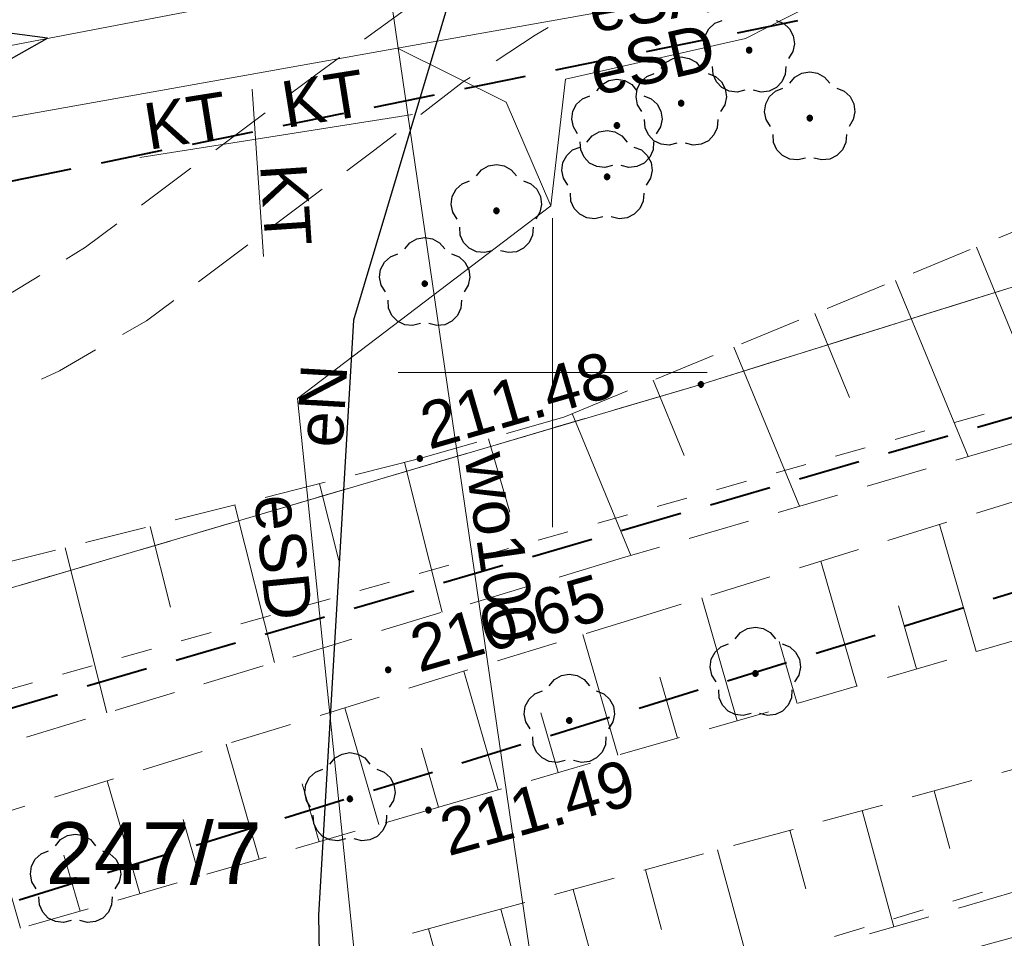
# Model space of a CAD drawing. Header units: metres. Extents: x 7419414 to 7419803, y 5549484 to 5549731.
# Tile 29 of 102: x 7419491 to 7419507, y 5549641 to 5549656. Entities that reach past the tile are written whole.
import ezdxf
from ezdxf.enums import TextEntityAlignment as Align

# ---------------------------------------------------------------- set-up
doc = ezdxf.new("R2010")
doc.units = ezdxf.units.M
doc.header["$MEASUREMENT"] = 0
doc.layers.get('0').update_dxf_attribs({"color": 250})
for name, color, linetype, lineweight in [('EGDE', 7, 'Continuous', 13), ('EGDE_O', 7, 'Continuous', 13), ('EGKK', 82, 'Continuous', 13), ('EGUG', 96, 'Continuous', 13), ('KTCR02', 18, 'Continuous', 13), ('LINIE ROZGRANICZAJĄCE MPZP', 212, 'Continuous', 0), ('OTRK', 7, 'Continuous', 13), ('OTRS_O', 7, 'Continuous', 13), ('pomiar słupy', 250, 'Continuous', 0), ('SUEP', 1, 'Continuous', 13), ('SUEP_O', 1, 'Continuous', 13), ('SULL', 7, 'Continuous', 13), ('SULL_O', 7, 'Continuous', 13), ('SULO', 7, 'Continuous', 30), ('SUWP', 5, 'Continuous', 13), ('SUWP_O', 5, 'Continuous', 13), ('UEEPA_512', 250, 'Continuous', 0)]:
    doc.layers.add(name, color=color, linetype=linetype, lineweight=lineweight)
doc.styles.add('Arial', font='arial.ttf')

msp = doc.modelspace()

# ---------------------------------------------------------------- hatches: boundary and pattern name
at = {"linetype": 'Continuous'}
for points in [[(7419503.18, 5549655.175), (7419503.166, 5549655.177), (7419503.154, 5549655.184), (7419503.144, 5549655.194), (7419503.137, 5549655.206), (7419503.135, 5549655.22), (7419503.137, 5549655.234), (7419503.144, 5549655.246), (7419503.154, 5549655.256), (7419503.166, 5549655.263), (7419503.18, 5549655.265), (7419503.194, 5549655.263), (7419503.206, 5549655.256), (7419503.216, 5549655.246), (7419503.223, 5549655.234), (7419503.225, 5549655.22), (7419503.223, 5549655.206), (7419503.216, 5549655.194), (7419503.206, 5549655.184), (7419503.194, 5549655.177)], [(7419502.08, 5549654.315), (7419502.066, 5549654.317), (7419502.054, 5549654.324), (7419502.044, 5549654.334), (7419502.037, 5549654.346), (7419502.035, 5549654.36), (7419502.037, 5549654.374), (7419502.044, 5549654.386), (7419502.054, 5549654.396), (7419502.066, 5549654.403), (7419502.08, 5549654.405), (7419502.094, 5549654.403), (7419502.106, 5549654.396), (7419502.116, 5549654.386), (7419502.123, 5549654.374), (7419502.125, 5549654.36), (7419502.123, 5549654.346), (7419502.116, 5549654.334), (7419502.106, 5549654.324), (7419502.094, 5549654.317)], [(7419504.16, 5549654.075), (7419504.146, 5549654.077), (7419504.134, 5549654.084), (7419504.124, 5549654.094), (7419504.117, 5549654.106), (7419504.115, 5549654.12), (7419504.117, 5549654.134), (7419504.124, 5549654.146), (7419504.134, 5549654.156), (7419504.146, 5549654.163), (7419504.16, 5549654.165), (7419504.174, 5549654.163), (7419504.186, 5549654.156), (7419504.196, 5549654.146), (7419504.203, 5549654.134), (7419504.205, 5549654.12), (7419504.203, 5549654.106), (7419504.196, 5549654.094), (7419504.186, 5549654.084), (7419504.174, 5549654.077)], [(7419501.04, 5549653.955), (7419501.026, 5549653.957), (7419501.014, 5549653.964), (7419501.004, 5549653.974), (7419500.997, 5549653.986), (7419500.995, 5549654), (7419500.997, 5549654.014), (7419501.004, 5549654.026), (7419501.014, 5549654.036), (7419501.026, 5549654.043), (7419501.04, 5549654.045), (7419501.054, 5549654.043), (7419501.066, 5549654.036), (7419501.076, 5549654.026), (7419501.083, 5549654.014), (7419501.085, 5549654), (7419501.083, 5549653.986), (7419501.076, 5549653.974), (7419501.066, 5549653.964), (7419501.054, 5549653.957)], [(7419500.88, 5549653.125), (7419500.866, 5549653.127), (7419500.854, 5549653.134), (7419500.844, 5549653.144), (7419500.837, 5549653.156), (7419500.835, 5549653.17), (7419500.837, 5549653.184), (7419500.844, 5549653.196), (7419500.854, 5549653.206), (7419500.866, 5549653.213), (7419500.88, 5549653.215), (7419500.894, 5549653.213), (7419500.906, 5549653.206), (7419500.916, 5549653.196), (7419500.923, 5549653.184), (7419500.925, 5549653.17), (7419500.923, 5549653.156), (7419500.916, 5549653.144), (7419500.906, 5549653.134), (7419500.894, 5549653.127)], [(7419499.09, 5549652.575), (7419499.076, 5549652.577), (7419499.064, 5549652.584), (7419499.054, 5549652.594), (7419499.047, 5549652.606), (7419499.045, 5549652.62), (7419499.047, 5549652.634), (7419499.054, 5549652.646), (7419499.064, 5549652.656), (7419499.076, 5549652.663), (7419499.09, 5549652.665), (7419499.104, 5549652.663), (7419499.116, 5549652.656), (7419499.126, 5549652.646), (7419499.133, 5549652.634), (7419499.135, 5549652.62), (7419499.133, 5549652.606), (7419499.126, 5549652.594), (7419499.116, 5549652.584), (7419499.104, 5549652.577)], [(7419497.93, 5549651.395), (7419497.916, 5549651.397), (7419497.904, 5549651.404), (7419497.894, 5549651.414), (7419497.887, 5549651.426), (7419497.885, 5549651.44), (7419497.887, 5549651.454), (7419497.894, 5549651.466), (7419497.904, 5549651.476), (7419497.916, 5549651.483), (7419497.93, 5549651.485), (7419497.944, 5549651.483), (7419497.956, 5549651.476), (7419497.966, 5549651.466), (7419497.973, 5549651.454), (7419497.975, 5549651.44), (7419497.973, 5549651.426), (7419497.966, 5549651.414), (7419497.956, 5549651.404), (7419497.944, 5549651.397)], [(7419502.4, 5549649.765), (7419502.386, 5549649.767), (7419502.374, 5549649.774), (7419502.364, 5549649.784), (7419502.357, 5549649.796), (7419502.355, 5549649.81), (7419502.357, 5549649.824), (7419502.364, 5549649.836), (7419502.374, 5549649.846), (7419502.386, 5549649.853), (7419502.4, 5549649.855), (7419502.414, 5549649.853), (7419502.426, 5549649.846), (7419502.436, 5549649.836), (7419502.443, 5549649.824), (7419502.445, 5549649.81), (7419502.443, 5549649.796), (7419502.436, 5549649.784), (7419502.426, 5549649.774), (7419502.414, 5549649.767)], [(7419497.85, 5549648.565), (7419497.838, 5549648.567), (7419497.827, 5549648.571), (7419497.818, 5549648.578), (7419497.811, 5549648.587), (7419497.807, 5549648.598), (7419497.805, 5549648.61), (7419497.807, 5549648.622), (7419497.811, 5549648.632), (7419497.818, 5549648.642), (7419497.827, 5549648.649), (7419497.838, 5549648.653), (7419497.85, 5549648.655), (7419497.862, 5549648.653), (7419497.872, 5549648.649), (7419497.882, 5549648.642), (7419497.889, 5549648.632), (7419497.893, 5549648.622), (7419497.895, 5549648.61), (7419497.893, 5549648.598), (7419497.889, 5549648.587), (7419497.882, 5549648.578), (7419497.872, 5549648.571), (7419497.862, 5549648.567)], [(7419497.34, 5549645.145), (7419497.328, 5549645.147), (7419497.318, 5549645.151), (7419497.308, 5549645.158), (7419497.301, 5549645.168), (7419497.297, 5549645.178), (7419497.295, 5549645.19), (7419497.297, 5549645.202), (7419497.301, 5549645.213), (7419497.308, 5549645.222), (7419497.318, 5549645.229), (7419497.328, 5549645.233), (7419497.34, 5549645.235), (7419497.352, 5549645.233), (7419497.363, 5549645.229), (7419497.372, 5549645.222), (7419497.379, 5549645.213), (7419497.383, 5549645.202), (7419497.385, 5549645.19), (7419497.383, 5549645.178), (7419497.379, 5549645.168), (7419497.372, 5549645.158), (7419497.363, 5549645.151), (7419497.352, 5549645.147)], [(7419503.28, 5549645.085), (7419503.266, 5549645.087), (7419503.254, 5549645.094), (7419503.244, 5549645.104), (7419503.237, 5549645.116), (7419503.235, 5549645.13), (7419503.237, 5549645.144), (7419503.244, 5549645.156), (7419503.254, 5549645.166), (7419503.266, 5549645.173), (7419503.28, 5549645.175), (7419503.294, 5549645.173), (7419503.306, 5549645.166), (7419503.316, 5549645.156), (7419503.323, 5549645.144), (7419503.325, 5549645.13), (7419503.323, 5549645.116), (7419503.316, 5549645.104), (7419503.306, 5549645.094), (7419503.294, 5549645.087)], [(7419500.27, 5549644.325), (7419500.256, 5549644.327), (7419500.244, 5549644.334), (7419500.234, 5549644.344), (7419500.227, 5549644.356), (7419500.225, 5549644.37), (7419500.227, 5549644.384), (7419500.234, 5549644.396), (7419500.244, 5549644.406), (7419500.256, 5549644.413), (7419500.27, 5549644.415), (7419500.284, 5549644.413), (7419500.296, 5549644.406), (7419500.306, 5549644.396), (7419500.313, 5549644.384), (7419500.315, 5549644.37), (7419500.313, 5549644.356), (7419500.306, 5549644.344), (7419500.296, 5549644.334), (7419500.284, 5549644.327)], [(7419496.72, 5549643.055), (7419496.706, 5549643.057), (7419496.694, 5549643.064), (7419496.684, 5549643.074), (7419496.677, 5549643.086), (7419496.675, 5549643.1), (7419496.677, 5549643.114), (7419496.684, 5549643.126), (7419496.694, 5549643.136), (7419496.706, 5549643.143), (7419496.72, 5549643.145), (7419496.734, 5549643.143), (7419496.746, 5549643.136), (7419496.756, 5549643.126), (7419496.763, 5549643.114), (7419496.765, 5549643.1), (7419496.763, 5549643.086), (7419496.756, 5549643.074), (7419496.746, 5549643.064), (7419496.734, 5549643.057)], [(7419497.99, 5549642.875), (7419497.978, 5549642.877), (7419497.967, 5549642.881), (7419497.958, 5549642.888), (7419497.951, 5549642.897), (7419497.947, 5549642.908), (7419497.945, 5549642.92), (7419497.947, 5549642.932), (7419497.951, 5549642.942), (7419497.958, 5549642.952), (7419497.967, 5549642.959), (7419497.978, 5549642.963), (7419497.99, 5549642.965), (7419498.002, 5549642.963), (7419498.012, 5549642.959), (7419498.022, 5549642.952), (7419498.029, 5549642.942), (7419498.033, 5549642.932), (7419498.035, 5549642.92), (7419498.033, 5549642.908), (7419498.029, 5549642.897), (7419498.022, 5549642.888), (7419498.012, 5549642.881), (7419498.002, 5549642.877)], [(7419492.28, 5549641.735), (7419492.266, 5549641.737), (7419492.254, 5549641.744), (7419492.244, 5549641.754), (7419492.237, 5549641.766), (7419492.235, 5549641.78), (7419492.237, 5549641.794), (7419492.244, 5549641.806), (7419492.254, 5549641.816), (7419492.266, 5549641.823), (7419492.28, 5549641.825), (7419492.294, 5549641.823), (7419492.306, 5549641.816), (7419492.316, 5549641.806), (7419492.323, 5549641.794), (7419492.325, 5549641.78), (7419492.323, 5549641.766), (7419492.316, 5549641.754), (7419492.306, 5549641.744), (7419492.294, 5549641.737)]]:
    msp.add_hatch(color=0, dxfattribs=at).paths.add_polyline_path(points)

# ---------------------------------------------------------------- linework, layer by layer
at = {"color": 0, "linetype": 'Continuous', "flags": 128}
for points in [[(7419490.448, 5549654.638), (7419491.828, 5549655.411), (7419490.26, 5549655.62)], [(7419502.544, 5549655.086), (7419502.475, 5549655.196), (7419502.449, 5549655.323), (7419502.467, 5549655.452), (7419502.528, 5549655.567), (7419502.624, 5549655.654), (7419502.744, 5549655.702)], [(7419503.616, 5549655.702), (7419503.736, 5549655.654), (7419503.832, 5549655.567), (7419503.893, 5549655.452), (7419503.911, 5549655.323), (7419503.885, 5549655.196), (7419503.816, 5549655.086)], [(7419501.756, 5549654.923), (7419501.839, 5549655.023), (7419501.952, 5549655.087), (7419502.08, 5549655.11), (7419502.208, 5549655.087), (7419502.321, 5549655.023), (7419502.404, 5549654.923)], [(7419503.111, 5549654.574), (7419502.985, 5549654.542), (7419502.856, 5549654.556), (7419502.739, 5549654.613), (7419502.649, 5549654.707), (7419502.596, 5549654.825), (7419502.587, 5549654.955)], [(7419503.773, 5549654.955), (7419503.764, 5549654.825), (7419503.711, 5549654.707), (7419503.621, 5549654.613), (7419503.504, 5549654.556), (7419503.375, 5549654.542), (7419503.249, 5549654.574)], [(7419501.444, 5549654.226), (7419501.375, 5549654.336), (7419501.349, 5549654.463), (7419501.367, 5549654.592), (7419501.428, 5549654.707), (7419501.524, 5549654.794), (7419501.644, 5549654.842)], [(7419502.516, 5549654.842), (7419502.636, 5549654.794), (7419502.732, 5549654.707), (7419502.793, 5549654.592), (7419502.811, 5549654.463), (7419502.785, 5549654.336), (7419502.716, 5549654.226)], [(7419503.836, 5549654.683), (7419503.919, 5549654.783), (7419504.032, 5549654.847), (7419504.16, 5549654.87), (7419504.288, 5549654.847), (7419504.401, 5549654.783), (7419504.484, 5549654.683)], [(7419500.716, 5549654.563), (7419500.799, 5549654.663), (7419500.912, 5549654.727), (7419501.04, 5549654.75), (7419501.168, 5549654.727), (7419501.281, 5549654.663), (7419501.364, 5549654.563)], [(7419500.404, 5549653.866), (7419500.335, 5549653.976), (7419500.309, 5549654.103), (7419500.327, 5549654.232), (7419500.388, 5549654.347), (7419500.484, 5549654.434), (7419500.604, 5549654.482)], [(7419501.476, 5549654.482), (7419501.596, 5549654.434), (7419501.692, 5549654.347), (7419501.753, 5549654.232), (7419501.771, 5549654.103), (7419501.745, 5549653.976), (7419501.676, 5549653.866)], [(7419503.524, 5549653.986), (7419503.455, 5549654.096), (7419503.429, 5549654.223), (7419503.447, 5549654.352), (7419503.508, 5549654.467), (7419503.604, 5549654.554), (7419503.724, 5549654.602)], [(7419504.596, 5549654.602), (7419504.716, 5549654.554), (7419504.812, 5549654.467), (7419504.873, 5549654.352), (7419504.891, 5549654.223), (7419504.865, 5549654.096), (7419504.796, 5549653.986)], [(7419502.011, 5549653.714), (7419501.885, 5549653.682), (7419501.756, 5549653.696), (7419501.639, 5549653.753), (7419501.549, 5549653.847), (7419501.496, 5549653.965), (7419501.487, 5549654.095)], [(7419502.673, 5549654.095), (7419502.664, 5549653.965), (7419502.611, 5549653.847), (7419502.521, 5549653.753), (7419502.404, 5549653.696), (7419502.275, 5549653.682), (7419502.149, 5549653.714)], [(7419500.556, 5549653.733), (7419500.639, 5549653.833), (7419500.752, 5549653.897), (7419500.88, 5549653.92), (7419501.008, 5549653.897), (7419501.121, 5549653.833), (7419501.204, 5549653.733)], [(7419504.091, 5549653.474), (7419503.965, 5549653.442), (7419503.836, 5549653.456), (7419503.719, 5549653.513), (7419503.629, 5549653.607), (7419503.576, 5549653.725), (7419503.567, 5549653.855)], [(7419504.753, 5549653.855), (7419504.744, 5549653.725), (7419504.691, 5549653.607), (7419504.601, 5549653.513), (7419504.484, 5549653.456), (7419504.355, 5549653.442), (7419504.229, 5549653.474)], [(7419500.244, 5549653.036), (7419500.175, 5549653.146), (7419500.149, 5549653.273), (7419500.167, 5549653.402), (7419500.228, 5549653.517), (7419500.324, 5549653.604), (7419500.444, 5549653.652)], [(7419500.971, 5549653.354), (7419500.845, 5549653.322), (7419500.716, 5549653.336), (7419500.599, 5549653.393), (7419500.509, 5549653.487), (7419500.456, 5549653.605), (7419500.447, 5549653.735)], [(7419501.633, 5549653.735), (7419501.624, 5549653.605), (7419501.571, 5549653.487), (7419501.481, 5549653.393), (7419501.364, 5549653.336), (7419501.235, 5549653.322), (7419501.109, 5549653.354)], [(7419501.316, 5549653.652), (7419501.436, 5549653.604), (7419501.532, 5549653.517), (7419501.593, 5549653.402), (7419501.611, 5549653.273), (7419501.585, 5549653.146), (7419501.516, 5549653.036)], [(7419498.766, 5549653.183), (7419498.849, 5549653.283), (7419498.962, 5549653.347), (7419499.09, 5549653.37), (7419499.218, 5549653.347), (7419499.331, 5549653.283), (7419499.414, 5549653.183)], [(7419498.454, 5549652.486), (7419498.385, 5549652.596), (7419498.359, 5549652.723), (7419498.377, 5549652.852), (7419498.438, 5549652.967), (7419498.534, 5549653.054), (7419498.654, 5549653.102)], [(7419499.526, 5549653.102), (7419499.646, 5549653.054), (7419499.742, 5549652.967), (7419499.803, 5549652.852), (7419499.821, 5549652.723), (7419499.795, 5549652.596), (7419499.726, 5549652.486)], [(7419500.811, 5549652.524), (7419500.685, 5549652.492), (7419500.556, 5549652.506), (7419500.439, 5549652.563), (7419500.349, 5549652.657), (7419500.296, 5549652.775), (7419500.287, 5549652.905)], [(7419501.473, 5549652.905), (7419501.464, 5549652.775), (7419501.411, 5549652.657), (7419501.321, 5549652.563), (7419501.204, 5549652.506), (7419501.075, 5549652.492), (7419500.949, 5549652.524)], [(7419499.021, 5549651.974), (7419498.895, 5549651.942), (7419498.766, 5549651.956), (7419498.649, 5549652.013), (7419498.559, 5549652.107), (7419498.506, 5549652.225), (7419498.497, 5549652.355)], [(7419499.683, 5549652.355), (7419499.674, 5549652.225), (7419499.621, 5549652.107), (7419499.531, 5549652.013), (7419499.414, 5549651.956), (7419499.285, 5549651.942), (7419499.159, 5549651.974)], [(7419497.606, 5549652.003), (7419497.689, 5549652.103), (7419497.802, 5549652.167), (7419497.93, 5549652.19), (7419498.058, 5549652.167), (7419498.171, 5549652.103), (7419498.254, 5549652.003)], [(7419497.294, 5549651.306), (7419497.225, 5549651.416), (7419497.199, 5549651.543), (7419497.217, 5549651.672), (7419497.278, 5549651.787), (7419497.374, 5549651.874), (7419497.494, 5549651.922)], [(7419498.366, 5549651.922), (7419498.486, 5549651.874), (7419498.582, 5549651.787), (7419498.643, 5549651.672), (7419498.661, 5549651.543), (7419498.635, 5549651.416), (7419498.566, 5549651.306)], [(7419497.861, 5549650.794), (7419497.735, 5549650.762), (7419497.606, 5549650.776), (7419497.489, 5549650.833), (7419497.399, 5549650.927), (7419497.346, 5549651.045), (7419497.337, 5549651.175)], [(7419498.523, 5549651.175), (7419498.514, 5549651.045), (7419498.461, 5549650.927), (7419498.371, 5549650.833), (7419498.254, 5549650.776), (7419498.125, 5549650.762), (7419497.999, 5549650.794)], [(7419502.956, 5549645.693), (7419503.039, 5549645.793), (7419503.152, 5549645.857), (7419503.28, 5549645.88), (7419503.408, 5549645.857), (7419503.521, 5549645.793), (7419503.604, 5549645.693)], [(7419502.644, 5549644.996), (7419502.575, 5549645.106), (7419502.549, 5549645.233), (7419502.567, 5549645.362), (7419502.628, 5549645.477), (7419502.724, 5549645.564), (7419502.844, 5549645.612)], [(7419503.716, 5549645.612), (7419503.836, 5549645.564), (7419503.932, 5549645.477), (7419503.993, 5549645.362), (7419504.011, 5549645.233), (7419503.985, 5549645.106), (7419503.916, 5549644.996)], [(7419499.946, 5549644.933), (7419500.029, 5549645.033), (7419500.142, 5549645.097), (7419500.27, 5549645.12), (7419500.398, 5549645.097), (7419500.511, 5549645.033), (7419500.594, 5549644.933)], [(7419499.634, 5549644.236), (7419499.565, 5549644.346), (7419499.539, 5549644.473), (7419499.557, 5549644.602), (7419499.618, 5549644.717), (7419499.714, 5549644.804), (7419499.834, 5549644.852)], [(7419500.706, 5549644.852), (7419500.826, 5549644.804), (7419500.922, 5549644.717), (7419500.983, 5549644.602), (7419501.001, 5549644.473), (7419500.975, 5549644.346), (7419500.906, 5549644.236)], [(7419503.211, 5549644.484), (7419503.085, 5549644.452), (7419502.956, 5549644.466), (7419502.839, 5549644.523), (7419502.749, 5549644.617), (7419502.696, 5549644.735), (7419502.687, 5549644.865)], [(7419503.873, 5549644.865), (7419503.864, 5549644.735), (7419503.811, 5549644.617), (7419503.721, 5549644.523), (7419503.604, 5549644.466), (7419503.475, 5549644.452), (7419503.349, 5549644.484)], [(7419500.201, 5549643.724), (7419500.075, 5549643.692), (7419499.946, 5549643.706), (7419499.829, 5549643.763), (7419499.739, 5549643.857), (7419499.686, 5549643.975), (7419499.677, 5549644.105)], [(7419500.863, 5549644.105), (7419500.854, 5549643.975), (7419500.801, 5549643.857), (7419500.711, 5549643.763), (7419500.594, 5549643.706), (7419500.465, 5549643.692), (7419500.339, 5549643.724)], [(7419496.396, 5549643.663), (7419496.479, 5549643.763), (7419496.592, 5549643.827), (7419496.72, 5549643.85), (7419496.848, 5549643.827), (7419496.961, 5549643.763), (7419497.044, 5549643.663)], [(7419496.084, 5549642.966), (7419496.015, 5549643.076), (7419495.989, 5549643.203), (7419496.007, 5549643.332), (7419496.068, 5549643.447), (7419496.164, 5549643.534), (7419496.284, 5549643.582)], [(7419497.156, 5549643.582), (7419497.276, 5549643.534), (7419497.372, 5549643.447), (7419497.433, 5549643.332), (7419497.451, 5549643.203), (7419497.425, 5549643.076), (7419497.356, 5549642.966)], [(7419496.651, 5549642.454), (7419496.525, 5549642.422), (7419496.396, 5549642.436), (7419496.279, 5549642.493), (7419496.189, 5549642.587), (7419496.136, 5549642.705), (7419496.127, 5549642.835)], [(7419497.313, 5549642.835), (7419497.304, 5549642.705), (7419497.251, 5549642.587), (7419497.161, 5549642.493), (7419497.044, 5549642.436), (7419496.915, 5549642.422), (7419496.789, 5549642.454)], [(7419491.956, 5549642.343), (7419492.039, 5549642.443), (7419492.152, 5549642.507), (7419492.28, 5549642.53), (7419492.408, 5549642.507), (7419492.521, 5549642.443), (7419492.604, 5549642.343)], [(7419491.644, 5549641.646), (7419491.575, 5549641.756), (7419491.549, 5549641.883), (7419491.567, 5549642.012), (7419491.628, 5549642.127), (7419491.724, 5549642.214), (7419491.844, 5549642.262)], [(7419492.716, 5549642.262), (7419492.836, 5549642.214), (7419492.932, 5549642.127), (7419492.993, 5549642.012), (7419493.011, 5549641.883), (7419492.985, 5549641.756), (7419492.916, 5549641.646)], [(7419492.211, 5549641.134), (7419492.085, 5549641.102), (7419491.956, 5549641.116), (7419491.839, 5549641.173), (7419491.749, 5549641.267), (7419491.696, 5549641.385), (7419491.687, 5549641.515)], [(7419492.873, 5549641.515), (7419492.864, 5549641.385), (7419492.811, 5549641.267), (7419492.721, 5549641.173), (7419492.604, 5549641.116), (7419492.475, 5549641.102), (7419492.349, 5549641.134)]]:
    msp.add_lwpolyline(points, dxfattribs=at)
for points in [[(7419503.18, 5549655.175), (7419503.194, 5549655.177), (7419503.206, 5549655.184), (7419503.216, 5549655.194), (7419503.223, 5549655.206), (7419503.225, 5549655.22), (7419503.223, 5549655.234), (7419503.216, 5549655.246), (7419503.206, 5549655.256), (7419503.194, 5549655.263), (7419503.18, 5549655.265), (7419503.166, 5549655.263), (7419503.154, 5549655.256), (7419503.144, 5549655.246), (7419503.137, 5549655.234), (7419503.135, 5549655.22), (7419503.137, 5549655.206), (7419503.144, 5549655.194), (7419503.154, 5549655.184), (7419503.166, 5549655.177), (7419503.18, 5549655.175)], [(7419502.08, 5549654.315), (7419502.094, 5549654.317), (7419502.106, 5549654.324), (7419502.116, 5549654.334), (7419502.123, 5549654.346), (7419502.125, 5549654.36), (7419502.123, 5549654.374), (7419502.116, 5549654.386), (7419502.106, 5549654.396), (7419502.094, 5549654.403), (7419502.08, 5549654.405), (7419502.066, 5549654.403), (7419502.054, 5549654.396), (7419502.044, 5549654.386), (7419502.037, 5549654.374), (7419502.035, 5549654.36), (7419502.037, 5549654.346), (7419502.044, 5549654.334), (7419502.054, 5549654.324), (7419502.066, 5549654.317), (7419502.08, 5549654.315)], [(7419504.16, 5549654.075), (7419504.174, 5549654.077), (7419504.186, 5549654.084), (7419504.196, 5549654.094), (7419504.203, 5549654.106), (7419504.205, 5549654.12), (7419504.203, 5549654.134), (7419504.196, 5549654.146), (7419504.186, 5549654.156), (7419504.174, 5549654.163), (7419504.16, 5549654.165), (7419504.146, 5549654.163), (7419504.134, 5549654.156), (7419504.124, 5549654.146), (7419504.117, 5549654.134), (7419504.115, 5549654.12), (7419504.117, 5549654.106), (7419504.124, 5549654.094), (7419504.134, 5549654.084), (7419504.146, 5549654.077), (7419504.16, 5549654.075)], [(7419501.04, 5549653.955), (7419501.054, 5549653.957), (7419501.066, 5549653.964), (7419501.076, 5549653.974), (7419501.083, 5549653.986), (7419501.085, 5549654), (7419501.083, 5549654.014), (7419501.076, 5549654.026), (7419501.066, 5549654.036), (7419501.054, 5549654.043), (7419501.04, 5549654.045), (7419501.026, 5549654.043), (7419501.014, 5549654.036), (7419501.004, 5549654.026), (7419500.997, 5549654.014), (7419500.995, 5549654), (7419500.997, 5549653.986), (7419501.004, 5549653.974), (7419501.014, 5549653.964), (7419501.026, 5549653.957), (7419501.04, 5549653.955)], [(7419500.88, 5549653.125), (7419500.894, 5549653.127), (7419500.906, 5549653.134), (7419500.916, 5549653.144), (7419500.923, 5549653.156), (7419500.925, 5549653.17), (7419500.923, 5549653.184), (7419500.916, 5549653.196), (7419500.906, 5549653.206), (7419500.894, 5549653.213), (7419500.88, 5549653.215), (7419500.866, 5549653.213), (7419500.854, 5549653.206), (7419500.844, 5549653.196), (7419500.837, 5549653.184), (7419500.835, 5549653.17), (7419500.837, 5549653.156), (7419500.844, 5549653.144), (7419500.854, 5549653.134), (7419500.866, 5549653.127), (7419500.88, 5549653.125)], [(7419499.09, 5549652.575), (7419499.104, 5549652.577), (7419499.116, 5549652.584), (7419499.126, 5549652.594), (7419499.133, 5549652.606), (7419499.135, 5549652.62), (7419499.133, 5549652.634), (7419499.126, 5549652.646), (7419499.116, 5549652.656), (7419499.104, 5549652.663), (7419499.09, 5549652.665), (7419499.076, 5549652.663), (7419499.064, 5549652.656), (7419499.054, 5549652.646), (7419499.047, 5549652.634), (7419499.045, 5549652.62), (7419499.047, 5549652.606), (7419499.054, 5549652.594), (7419499.064, 5549652.584), (7419499.076, 5549652.577), (7419499.09, 5549652.575)], [(7419497.93, 5549651.395), (7419497.944, 5549651.397), (7419497.956, 5549651.404), (7419497.966, 5549651.414), (7419497.973, 5549651.426), (7419497.975, 5549651.44), (7419497.973, 5549651.454), (7419497.966, 5549651.466), (7419497.956, 5549651.476), (7419497.944, 5549651.483), (7419497.93, 5549651.485), (7419497.916, 5549651.483), (7419497.904, 5549651.476), (7419497.894, 5549651.466), (7419497.887, 5549651.454), (7419497.885, 5549651.44), (7419497.887, 5549651.426), (7419497.894, 5549651.414), (7419497.904, 5549651.404), (7419497.916, 5549651.397), (7419497.93, 5549651.395)], [(7419502.4, 5549649.765), (7419502.414, 5549649.767), (7419502.426, 5549649.774), (7419502.436, 5549649.784), (7419502.443, 5549649.796), (7419502.445, 5549649.81), (7419502.443, 5549649.824), (7419502.436, 5549649.836), (7419502.426, 5549649.846), (7419502.414, 5549649.853), (7419502.4, 5549649.855), (7419502.386, 5549649.853), (7419502.374, 5549649.846), (7419502.364, 5549649.836), (7419502.357, 5549649.824), (7419502.355, 5549649.81), (7419502.357, 5549649.796), (7419502.364, 5549649.784), (7419502.374, 5549649.774), (7419502.386, 5549649.767), (7419502.4, 5549649.765)], [(7419497.805, 5549648.61), (7419497.807, 5549648.598), (7419497.811, 5549648.587), (7419497.818, 5549648.578), (7419497.827, 5549648.571), (7419497.838, 5549648.567), (7419497.85, 5549648.565), (7419497.862, 5549648.567), (7419497.872, 5549648.571), (7419497.882, 5549648.578), (7419497.889, 5549648.587), (7419497.893, 5549648.598), (7419497.895, 5549648.61), (7419497.893, 5549648.622), (7419497.889, 5549648.632), (7419497.882, 5549648.642), (7419497.872, 5549648.649), (7419497.862, 5549648.653), (7419497.85, 5549648.655), (7419497.838, 5549648.653), (7419497.827, 5549648.649), (7419497.818, 5549648.642), (7419497.811, 5549648.632), (7419497.807, 5549648.622), (7419497.805, 5549648.61)], [(7419497.295, 5549645.19), (7419497.297, 5549645.178), (7419497.301, 5549645.168), (7419497.308, 5549645.158), (7419497.318, 5549645.151), (7419497.328, 5549645.147), (7419497.34, 5549645.145), (7419497.352, 5549645.147), (7419497.363, 5549645.151), (7419497.372, 5549645.158), (7419497.379, 5549645.168), (7419497.383, 5549645.178), (7419497.385, 5549645.19), (7419497.383, 5549645.202), (7419497.379, 5549645.213), (7419497.372, 5549645.222), (7419497.363, 5549645.229), (7419497.352, 5549645.233), (7419497.34, 5549645.235), (7419497.328, 5549645.233), (7419497.318, 5549645.229), (7419497.308, 5549645.222), (7419497.301, 5549645.213), (7419497.297, 5549645.202), (7419497.295, 5549645.19)], [(7419503.28, 5549645.085), (7419503.294, 5549645.087), (7419503.306, 5549645.094), (7419503.316, 5549645.104), (7419503.323, 5549645.116), (7419503.325, 5549645.13), (7419503.323, 5549645.144), (7419503.316, 5549645.156), (7419503.306, 5549645.166), (7419503.294, 5549645.173), (7419503.28, 5549645.175), (7419503.266, 5549645.173), (7419503.254, 5549645.166), (7419503.244, 5549645.156), (7419503.237, 5549645.144), (7419503.235, 5549645.13), (7419503.237, 5549645.116), (7419503.244, 5549645.104), (7419503.254, 5549645.094), (7419503.266, 5549645.087), (7419503.28, 5549645.085)], [(7419500.27, 5549644.325), (7419500.284, 5549644.327), (7419500.296, 5549644.334), (7419500.306, 5549644.344), (7419500.313, 5549644.356), (7419500.315, 5549644.37), (7419500.313, 5549644.384), (7419500.306, 5549644.396), (7419500.296, 5549644.406), (7419500.284, 5549644.413), (7419500.27, 5549644.415), (7419500.256, 5549644.413), (7419500.244, 5549644.406), (7419500.234, 5549644.396), (7419500.227, 5549644.384), (7419500.225, 5549644.37), (7419500.227, 5549644.356), (7419500.234, 5549644.344), (7419500.244, 5549644.334), (7419500.256, 5549644.327), (7419500.27, 5549644.325)], [(7419496.72, 5549643.055), (7419496.734, 5549643.057), (7419496.746, 5549643.064), (7419496.756, 5549643.074), (7419496.763, 5549643.086), (7419496.765, 5549643.1), (7419496.763, 5549643.114), (7419496.756, 5549643.126), (7419496.746, 5549643.136), (7419496.734, 5549643.143), (7419496.72, 5549643.145), (7419496.706, 5549643.143), (7419496.694, 5549643.136), (7419496.684, 5549643.126), (7419496.677, 5549643.114), (7419496.675, 5549643.1), (7419496.677, 5549643.086), (7419496.684, 5549643.074), (7419496.694, 5549643.064), (7419496.706, 5549643.057), (7419496.72, 5549643.055)], [(7419497.945, 5549642.92), (7419497.947, 5549642.908), (7419497.951, 5549642.897), (7419497.958, 5549642.888), (7419497.967, 5549642.881), (7419497.978, 5549642.877), (7419497.99, 5549642.875), (7419498.002, 5549642.877), (7419498.012, 5549642.881), (7419498.022, 5549642.888), (7419498.029, 5549642.897), (7419498.033, 5549642.908), (7419498.035, 5549642.92), (7419498.033, 5549642.932), (7419498.029, 5549642.942), (7419498.022, 5549642.952), (7419498.012, 5549642.959), (7419498.002, 5549642.963), (7419497.99, 5549642.965), (7419497.978, 5549642.963), (7419497.967, 5549642.959), (7419497.958, 5549642.952), (7419497.951, 5549642.942), (7419497.947, 5549642.932), (7419497.945, 5549642.92)], [(7419492.28, 5549641.735), (7419492.294, 5549641.737), (7419492.306, 5549641.744), (7419492.316, 5549641.754), (7419492.323, 5549641.766), (7419492.325, 5549641.78), (7419492.323, 5549641.794), (7419492.316, 5549641.806), (7419492.306, 5549641.816), (7419492.294, 5549641.823), (7419492.28, 5549641.825), (7419492.266, 5549641.823), (7419492.254, 5549641.816), (7419492.244, 5549641.806), (7419492.237, 5549641.794), (7419492.235, 5549641.78), (7419492.237, 5549641.766), (7419492.244, 5549641.754), (7419492.254, 5549641.744), (7419492.266, 5549641.737), (7419492.28, 5549641.735)]]:
    msp.add_lwpolyline(points, close=True, dxfattribs=at)
at = {"layer": 'EGDE', "color": 250, "linetype": 'Continuous', "lineweight": 0, "flags": 128}
for points in [[(7419624.854, 5549673.89), (7419624.8, 5549673.88), (7419598.8, 5549667.39), (7419587.56, 5549665.21), (7419575.48, 5549664.19), (7419564.39, 5549662.19), (7419563.19, 5549661.96), (7419553.44, 5549661.25), (7419525.33, 5549656.97), (7419518.53, 5549654.85), (7419502.4, 5549649.81), (7419472.27, 5549640.92), (7419444.75, 5549635.91), (7419446.03, 5549630.99), (7419462.45, 5549628.77), (7419462.29, 5549628.43), (7419509.38, 5549641.39), (7419528.76, 5549648.51), (7419538.53, 5549652.48), (7419556.13, 5549655.93), (7419588.38, 5549660.2), (7419606.85, 5549663.64), (7419614.77, 5549665.7), (7419624.134, 5549667.767)], [(7419444.344, 5549641.521), (7419444.75, 5549635.91), (7419472.27, 5549640.92), (7419502.4, 5549649.81), (7419518.53, 5549654.85), (7419505.87, 5549656.71), (7419494.738, 5549662.264)]]:
    msp.add_lwpolyline(points, dxfattribs=at)
at = {"layer": 'EGKK', "color": 82, "linetype": 'Continuous', "lineweight": 13}
for p, q in [((7419507.363, 5549651.361), (7419505.931, 5549650.913)), ((7419505.454, 5549650.764), (7419504.022, 5549650.317)), ((7419503.545, 5549650.168), (7419502.4, 5549649.81)), ((7419502.4, 5549649.81), (7419501.002, 5549649.398)), ((7419500.523, 5549649.256), (7419499.084, 5549648.832)), ((7419498.605, 5549648.69), (7419497.166, 5549648.266)), ((7419496.686, 5549648.124), (7419495.248, 5549647.7)), ((7419494.768, 5549647.558), (7419493.33, 5549647.134)), ((7419492.85, 5549646.992), (7419491.411, 5549646.568))]:
    msp.add_line(p, q, dxfattribs=at)
at = {"layer": 'EGUG', "color": 96, "linetype": 'Continuous', "lineweight": 13}
for p, q in [((7419506.886, 5549651.212), (7419506.408, 5549651.062)), ((7419506.408, 5549651.062), (7419506.886, 5549651.212)), ((7419505.931, 5549650.913), (7419505.454, 5549650.764)), ((7419505.454, 5549650.764), (7419505.931, 5549650.913)), ((7419504.977, 5549650.615), (7419504.499, 5549650.466)), ((7419504.499, 5549650.466), (7419504.977, 5549650.615)), ((7419504.022, 5549650.317), (7419503.545, 5549650.168)), ((7419503.545, 5549650.168), (7419504.022, 5549650.317)), ((7419503.068, 5549650.019), (7419502.4, 5549649.81)), ((7419502.4, 5549649.81), (7419503.068, 5549650.019)), ((7419502.4, 5549649.81), (7419501.962, 5549649.681)), ((7419501.962, 5549649.681), (7419502.4, 5549649.81)), ((7419501.482, 5549649.539), (7419501.002, 5549649.398)), ((7419501.002, 5549649.398), (7419501.482, 5549649.539)), ((7419500.523, 5549649.256), (7419500.043, 5549649.115)), ((7419500.043, 5549649.115), (7419500.523, 5549649.256)), ((7419499.564, 5549648.973), (7419499.084, 5549648.832)), ((7419499.084, 5549648.832), (7419499.564, 5549648.973)), ((7419498.605, 5549648.69), (7419498.125, 5549648.549)), ((7419498.125, 5549648.549), (7419498.605, 5549648.69)), ((7419497.646, 5549648.407), (7419497.166, 5549648.266)), ((7419497.166, 5549648.266), (7419497.646, 5549648.407)), ((7419496.686, 5549648.124), (7419496.207, 5549647.983)), ((7419496.207, 5549647.983), (7419496.686, 5549648.124)), ((7419495.727, 5549647.841), (7419495.248, 5549647.7)), ((7419495.248, 5549647.7), (7419495.727, 5549647.841)), ((7419494.768, 5549647.558), (7419494.289, 5549647.417)), ((7419494.289, 5549647.417), (7419494.768, 5549647.558)), ((7419493.809, 5549647.275), (7419493.33, 5549647.134)), ((7419493.33, 5549647.134), (7419493.809, 5549647.275)), ((7419492.85, 5549646.992), (7419492.37, 5549646.851)), ((7419492.37, 5549646.851), (7419492.85, 5549646.992)), ((7419491.891, 5549646.709), (7419491.411, 5549646.568)), ((7419491.411, 5549646.568), (7419491.891, 5549646.709))]:
    msp.add_line(p, q, dxfattribs=at)
at = {"layer": 'KTCR02', "color": 250, "linetype": 'Continuous', "lineweight": 13}
for p, q in [((7419495.349, 5549654.206), (7419494.548, 5549653.607)), ((7419494.148, 5549653.308), (7419493.347, 5549652.709)), ((7419495.47, 5549652.369), (7419496.271, 5549652.969)), ((7419494.27, 5549651.469), (7419495.07, 5549652.069))]:
    msp.add_line(p, q, dxfattribs=at)
at = {"layer": 'KTCR02', "color": 250, "linetype": 'Continuous', "lineweight": 13, "flags": 128}
for points in [[(7419497.766, 5549655.983), (7419497.66, 5549655.91), (7419496.957, 5549655.396)], [(7419499.084, 5549655.049), (7419499.72, 5549655.46), (7419499.926, 5549655.587)], [(7419496.553, 5549655.1), (7419496.17, 5549654.82), (7419495.75, 5549654.505)], [(7419497.865, 5549654.176), (7419498.56, 5549654.71), (7419498.664, 5549654.777)], [(7419496.671, 5549653.268), (7419497.1, 5549653.59), (7419497.468, 5549653.872)], [(7419492.947, 5549652.409), (7419492.44, 5549652.03), (7419492.128, 5549651.837)], [(7419491.703, 5549651.574), (7419491.26, 5549651.3), (7419490.823, 5549651.102)], [(7419493.039, 5549650.616), (7419493.43, 5549650.84), (7419493.87, 5549651.17)], [(7419491.727, 5549649.892), (7419492.02, 5549650.03), (7419492.606, 5549650.367)]]:
    msp.add_lwpolyline(points, dxfattribs=at)
at = {"layer": 'LINIE ROZGRANICZAJĄCE MPZP', "color": 212, "linetype": 'Continuous', "lineweight": 40}
for p, q in [((7419503.964, 5549655.695), (7419502.984, 5549655.494)), ((7419502.494, 5549655.394), (7419501.514, 5549655.194)), ((7419501.024, 5549655.094), (7419500.044, 5549654.894)), ((7419499.555, 5549654.794), (7419498.575, 5549654.594)), ((7419498.085, 5549654.493), (7419497.105, 5549654.293)), ((7419496.615, 5549654.193), (7419495.636, 5549653.993)), ((7419495.146, 5549653.893), (7419494.166, 5549653.693)), ((7419493.676, 5549653.593), (7419492.696, 5549653.392)), ((7419492.206, 5549653.292), (7419491.227, 5549653.092)), ((7419507.834, 5549649.393), (7419506.873, 5549649.114)), ((7419506.393, 5549648.974), (7419505.433, 5549648.695)), ((7419504.953, 5549648.556), (7419503.993, 5549648.276)), ((7419503.513, 5549648.137), (7419502.553, 5549647.857)), ((7419502.072, 5549647.718), (7419501.112, 5549647.438)), ((7419500.632, 5549647.299), (7419499.672, 5549647.019)), ((7419499.192, 5549646.88), (7419498.232, 5549646.6)), ((7419507.13, 5549646.344), (7419508.085, 5549646.64)), ((7419497.752, 5549646.461), (7419496.791, 5549646.181)), ((7419505.697, 5549645.901), (7419506.652, 5549646.196)), ((7419496.311, 5549646.042), (7419495.351, 5549645.762)), ((7419504.264, 5549645.457), (7419505.219, 5549645.753)), ((7419494.871, 5549645.623), (7419493.911, 5549645.343)), ((7419493.431, 5549645.204), (7419492.47, 5549644.924)), ((7419502.831, 5549645.014), (7419503.786, 5549645.31)), ((7419491.99, 5549644.785), (7419491.03, 5549644.505)), ((7419501.398, 5549644.57), (7419502.353, 5549644.866)), ((7419499.965, 5549644.127), (7419500.92, 5549644.423)), ((7419498.532, 5549643.684), (7419499.487, 5549643.979)), ((7419497.099, 5549643.24), (7419498.054, 5549643.536)), ((7419495.666, 5549642.797), (7419496.621, 5549643.092)), ((7419494.233, 5549642.353), (7419495.188, 5549642.649)), ((7419492.8, 5549641.91), (7419493.755, 5549642.205)), ((7419491.367, 5549641.466), (7419492.322, 5549641.762))]:
    msp.add_line(p, q, dxfattribs=at)
at = {"layer": 'OTRK', "color": 250, "linetype": 'Continuous', "lineweight": 13}
for p, q in [((7419508.142, 5549652.563), (7419507.218, 5549652.182)), ((7419506.756, 5549651.992), (7419505.831, 5549651.61)), ((7419506.857, 5549652.033), (7419507.474, 5549650.537)), ((7419505.369, 5549651.42), (7419504.444, 5549651.038)), ((7419505.549, 5549651.494), (7419506.726, 5549648.64)), ((7419504.241, 5549650.955), (7419504.801, 5549649.597)), ((7419503.982, 5549650.848), (7419503.058, 5549650.467)), ((7419502.933, 5549650.415), (7419503.995, 5549647.84)), ((7419502.595, 5549650.276), (7419501.671, 5549649.895)), ((7419501.625, 5549649.876), (7419502.128, 5549648.658)), ((7419501.209, 5549649.704), (7419500.18, 5549649.28)), ((7419500.18, 5549649.28), (7419499.255, 5549649.014)), ((7419500.318, 5549649.337), (7419501.265, 5549647.04)), ((7419498.775, 5549648.876), (7419497.85, 5549648.61)), ((7419498.963, 5549648.93), (7419499.305, 5549647.742)), ((7419506.526, 5549648.582), (7419507.486, 5549648.863)), ((7419497.85, 5549648.61), (7419496.804, 5549648.347)), ((7419497.602, 5549648.548), (7419498.212, 5549646.123)), ((7419505.087, 5549648.16), (7419506.046, 5549648.441)), ((7419496.319, 5549648.225), (7419495.349, 5549647.981)), ((7419496.23, 5549648.202), (7419496.543, 5549646.959)), ((7419503.647, 5549647.738), (7419504.607, 5549648.019)), ((7419507.814, 5549648.02), (7419506.859, 5549647.725)), ((7419494.864, 5549647.859), (7419493.894, 5549647.615)), ((7419494.858, 5549647.857), (7419495.499, 5549645.308)), ((7419502.208, 5549647.316), (7419503.167, 5549647.597)), ((7419493.41, 5549647.493), (7419492.44, 5549647.249)), ((7419493.486, 5549647.512), (7419493.815, 5549646.206)), ((7419506.381, 5549647.578), (7419505.426, 5549647.283)), ((7419506.855, 5549645.484), (7419506.261, 5549647.541)), ((7419491.955, 5549647.127), (7419490.985, 5549646.883)), ((7419492.114, 5549647.167), (7419492.787, 5549644.493)), ((7419501.13, 5549647), (7419501.728, 5549647.175)), ((7419504.948, 5549647.136), (7419503.992, 5549646.841)), ((7419500.104, 5549646.692), (7419501.13, 5549647)), ((7419504.922, 5549644.925), (7419504.337, 5549646.947)), ((7419503.515, 5549646.693), (7419502.559, 5549646.398)), ((7419498.668, 5549646.26), (7419499.625, 5549646.548)), ((7419502.988, 5549644.366), (7419502.413, 5549646.354)), ((7419502.081, 5549646.251), (7419501.3, 5549646.01)), ((7419505.889, 5549645.205), (7419505.594, 5549646.224)), ((7419497.231, 5549645.829), (7419498.189, 5549646.116)), ((7419501.3, 5549646.01), (7419500.54, 5549645.776)), ((7419495.794, 5549645.397), (7419496.752, 5549645.685)), ((7419501.055, 5549643.806), (7419500.489, 5549645.761)), ((7419506.857, 5549645.485), (7419507.817, 5549645.763)), ((7419500.062, 5549645.629), (7419499.106, 5549645.335)), ((7419503.955, 5549644.645), (7419503.665, 5549645.648)), ((7419494.358, 5549644.965), (7419495.316, 5549645.253)), ((7419505.416, 5549645.068), (7419506.376, 5549645.346)), ((7419498.628, 5549645.188), (7419497.673, 5549644.894)), ((7419499.121, 5549643.247), (7419498.565, 5549645.169)), ((7419502.022, 5549644.086), (7419501.737, 5549645.071)), ((7419503.975, 5549644.651), (7419504.935, 5549644.929)), ((7419492.921, 5549644.534), (7419493.879, 5549644.821)), ((7419497.195, 5549644.747), (7419496.239, 5549644.453)), ((7419497.188, 5549642.687), (7419496.64, 5549644.577)), ((7419500.088, 5549643.527), (7419499.808, 5549644.496)), ((7419502.534, 5549644.234), (7419503.494, 5549644.512)), ((7419491.485, 5549644.102), (7419492.442, 5549644.39)), ((7419495.761, 5549644.307), (7419494.805, 5549644.013)), ((7419501.093, 5549643.817), (7419502.053, 5549644.095)), ((7419495.254, 5549642.127), (7419494.716, 5549643.985)), ((7419494.327, 5549643.866), (7419493.372, 5549643.572)), ((7419498.154, 5549642.968), (7419497.879, 5549643.92)), ((7419508.232, 5549643.791), (7419507.267, 5549643.528)), ((7419499.652, 5549643.401), (7419500.613, 5549643.679)), ((7419492.894, 5549643.425), (7419491.938, 5549643.131)), ((7419493.321, 5549641.567), (7419492.792, 5549643.393)), ((7419496.221, 5549642.407), (7419495.949, 5549643.344)), ((7419506.785, 5549643.396), (7419505.82, 5549643.133)), ((7419497.99, 5549642.92), (7419499.172, 5549643.262)), ((7419506.175, 5549643.23), (7419506.429, 5549642.298)), ((7419491.46, 5549642.984), (7419490.7, 5549642.75)), ((7419505.337, 5549643.002), (7419504.373, 5549642.738)), ((7419497.288, 5549642.716), (7419497.99, 5549642.92)), ((7419505.006, 5549642.911), (7419505.519, 5549641.03)), ((7419491.388, 5549641.006), (7419490.867, 5549642.802)), ((7419494.288, 5549641.847), (7419494.021, 5549642.768)), ((7419495.847, 5549642.299), (7419496.807, 5549642.577)), ((7419503.89, 5549642.607), (7419502.925, 5549642.344)), ((7419503.838, 5549642.593), (7419504.096, 5549641.643)), ((7419492.355, 5549641.286), (7419492.092, 5549642.192)), ((7419502.443, 5549642.212), (7419501.478, 5549641.949)), ((7419502.669, 5549642.274), (7419503.191, 5549640.357)), ((7419494.406, 5549641.881), (7419495.367, 5549642.159)), ((7419501.5, 5549641.955), (7419501.764, 5549640.988)), ((7419492.965, 5549641.463), (7419493.926, 5549641.742)), ((7419500.996, 5549641.818), (7419500.031, 5549641.555)), ((7419500.331, 5549641.636), (7419500.863, 5549639.684)), ((7419506.566, 5549641.333), (7419507.526, 5549641.611)), ((7419499.549, 5549641.423), (7419498.4, 5549641.11)), ((7419491.525, 5549641.046), (7419492.485, 5549641.324)), ((7419499.162, 5549641.318), (7419499.431, 5549640.332)), ((7419498.4, 5549641.11), (7419497.735, 5549640.928)), ((7419505.125, 5549640.916), (7419506.085, 5549641.194)), ((7419497.993, 5549640.999), (7419498.54, 5549639.004))]:
    msp.add_line(p, q, dxfattribs=at)
at = {"layer": 'pomiar słupy', "color": 52, "linetype": 'Continuous', "lineweight": 13}
for p, q in [((7419506.503, 5549649.192), (7419506.984, 5549649.328)), ((7419505.541, 5549648.92), (7419506.022, 5549649.056)), ((7419504.578, 5549648.649), (7419505.059, 5549648.784)), ((7419503.616, 5549648.377), (7419504.097, 5549648.513)), ((7419502.653, 5549648.105), (7419503.135, 5549648.241)), ((7419501.691, 5549647.834), (7419502.172, 5549647.969)), ((7419500.729, 5549647.562), (7419501.21, 5549647.698)), ((7419499.766, 5549647.29), (7419500.248, 5549647.426)), ((7419498.804, 5549647.018), (7419499.285, 5549647.154)), ((7419497.842, 5549646.747), (7419498.323, 5549646.883)), ((7419496.879, 5549646.475), (7419497.36, 5549646.611)), ((7419495.917, 5549646.203), (7419496.398, 5549646.339)), ((7419494.954, 5549645.932), (7419495.436, 5549646.068)), ((7419493.992, 5549645.66), (7419494.473, 5549645.796)), ((7419493.03, 5549645.388), (7419493.511, 5549645.524)), ((7419492.067, 5549645.117), (7419492.548, 5549645.253)), ((7419491.105, 5549644.845), (7419491.586, 5549644.981)), ((7419506.955, 5549641.591), (7419506.476, 5549641.447)), ((7419505.997, 5549641.304), (7419505.518, 5549641.161)), ((7419505.039, 5549641.018), (7419504.56, 5549640.874))]:
    msp.add_line(p, q, dxfattribs=at)
at = {"layer": 'SUEP', "color": 1, "linetype": 'Continuous', "lineweight": 13, "flags": 128}
for points in [[(7419625.288, 5549677.577), (7419619.55, 5549677.45), (7419583.02, 5549671.95), (7419555.17, 5549667.66), (7419521.19, 5549661.03), (7419486.18, 5549654.33), (7419456, 5549648.56)], [(7419480.87, 5549623.99), (7419479.04, 5549624.52), (7419478.64, 5549626.05), (7419479.81, 5549626.92), (7419481.67, 5549628.07), (7419483.68, 5549628.91), (7419486.31, 5549629.97), (7419494.81, 5549630.17), (7419495.84, 5549631.1), (7419496.36, 5549632.42), (7419496.21, 5549641.22), (7419496.78, 5549650.85), (7419499.26, 5549659.15), (7419499.79, 5549662.912)], [(7419499.79, 5549662.912), (7419499.26, 5549659.15), (7419496.78, 5549650.85), (7419496.21, 5549641.22), (7419496.36, 5549632.42), (7419495.84, 5549631.1), (7419494.81, 5549630.17), (7419486.31, 5549629.97), (7419483.68, 5549628.91), (7419481.67, 5549628.07), (7419479.81, 5549626.92), (7419478.64, 5549626.05), (7419479.04, 5549624.52), (7419480.87, 5549623.99)], [(7419497.49, 5549655.25), (7419504.05, 5549656.42), (7419505.65, 5549656.7)], [(7419499.97, 5549652.7), (7419500.21, 5549654.75), (7419503.12, 5549655.41), (7419505.65, 5549656.7)], [(7419452.786, 5549646.769), (7419471.74, 5549650.65), (7419497.49, 5549655.25)], [(7419499.97, 5549652.7), (7419499.25, 5549654.38), (7419497.49, 5549655.25)], [(7419485.79, 5549623.56), (7419487.32, 5549623.42), (7419488.08, 5549629.11), (7419497.3, 5549630.57), (7419497, 5549638.58), (7419495.87, 5549649.58), (7419499.97, 5549652.7)]]:
    msp.add_lwpolyline(points, dxfattribs=at)
at = {"layer": 'SULL', "color": 250, "linetype": 'Continuous', "lineweight": 13}
for p, q in [((7419495.14, 5549654.59), (7419495.32, 5549651.88)), ((7419495.14, 5549654.59), (7419495.32, 5549651.88)), ((7419493.32, 5549653.48), (7419497.73, 5549654.18)), ((7419493.32, 5549653.48), (7419497.73, 5549654.18))]:
    msp.add_line(p, q, dxfattribs=at)
at = {"layer": 'SULO', "color": 250, "linetype": 'Continuous', "lineweight": 30, "flags": 128}
msp.add_lwpolyline([(7419499.79, 5549662.912), (7419499.26, 5549659.15), (7419496.78, 5549650.85), (7419496.21, 5549641.22), (7419496.36, 5549632.42)], dxfattribs=at)
at = {"layer": 'SUWP', "color": 5, "linetype": 'Continuous', "lineweight": 13, "flags": 128}
msp.add_lwpolyline([(7419500.56, 5549634.4), (7419500.46, 5549634.92), (7419496.448, 5549662.483)], dxfattribs=at)
at = {"layer": 'UEEPA_512', "color": 250, "linetype": 'Continuous', "lineweight": 0}
for p, q in [((7419500, 5549652.5), (7419500, 5549647.5)), ((7419497.5, 5549650), (7419502.5, 5549650))]:
    msp.add_line(p, q, dxfattribs=at)

# ---------------------------------------------------------------- texts
at = {"layer": 'EGDE_O', "color": 250, "linetype": 'Continuous', "lineweight": 80, "style": 'Arial'}
msp.add_text('247/7', height=1, dxfattribs=at).set_placement((7419493.546, 5549641.722), align=Align.CENTER)
at = {"layer": 'OTRS_O', "color": 250, "linetype": 'Continuous', "lineweight": 0, "style": 'Arial'}
for s, rotation, p in [('211.48', 16.1882, (7419498.001, 5549648.751)), ('210.65', 16.1699, (7419497.838, 5549645.143)), ('211.49', 15.625, (7419498.313, 5549642.171))]:
    msp.add_text(s, height=0.75, rotation=rotation, dxfattribs=at).set_placement(p)
at = {"layer": 'SUEP_O', "color": 1, "linetype": 'Continuous', "lineweight": 0, "style": 'Arial'}
for s, rotation, p in [('eSA', 10.113, (7419501.625, 5549655.672)), ('eN', 86.613, (7419496.639, 5549649.442))]:
    msp.add_text(s, height=0.75, rotation=rotation, dxfattribs=at).set_placement(p, align=Align.CENTER)
for rotation, p in [(12.779, (7419500.7, 5549654.48)), (275.595, (7419495.172, 5549647.991))]:
    msp.add_text('eSD', height=0.75, rotation=rotation, dxfattribs=at).set_placement(p)
at = {"layer": 'SULL_O', "color": 250, "linetype": 'Continuous', "lineweight": 0, "style": 'Arial'}
for rotation, p in [(9.0193, (7419496.345, 5549654.065)), (9.0193, (7419494.121, 5549653.709)), (273.8, (7419495.31, 5549652.695))]:
    msp.add_text('KT', height=0.75, rotation=rotation, dxfattribs=at).set_placement(p, align=Align.CENTER)
at = {"layer": 'SUWP_O', "color": 5, "linetype": 'Continuous', "lineweight": 0, "style": 'Arial'}
msp.add_text('wo100', height=0.75, rotation=278.283, dxfattribs=at).set_placement((7419498.793, 5549647.119), align=Align.CENTER)

doc.saveas('drawing.dxf')
